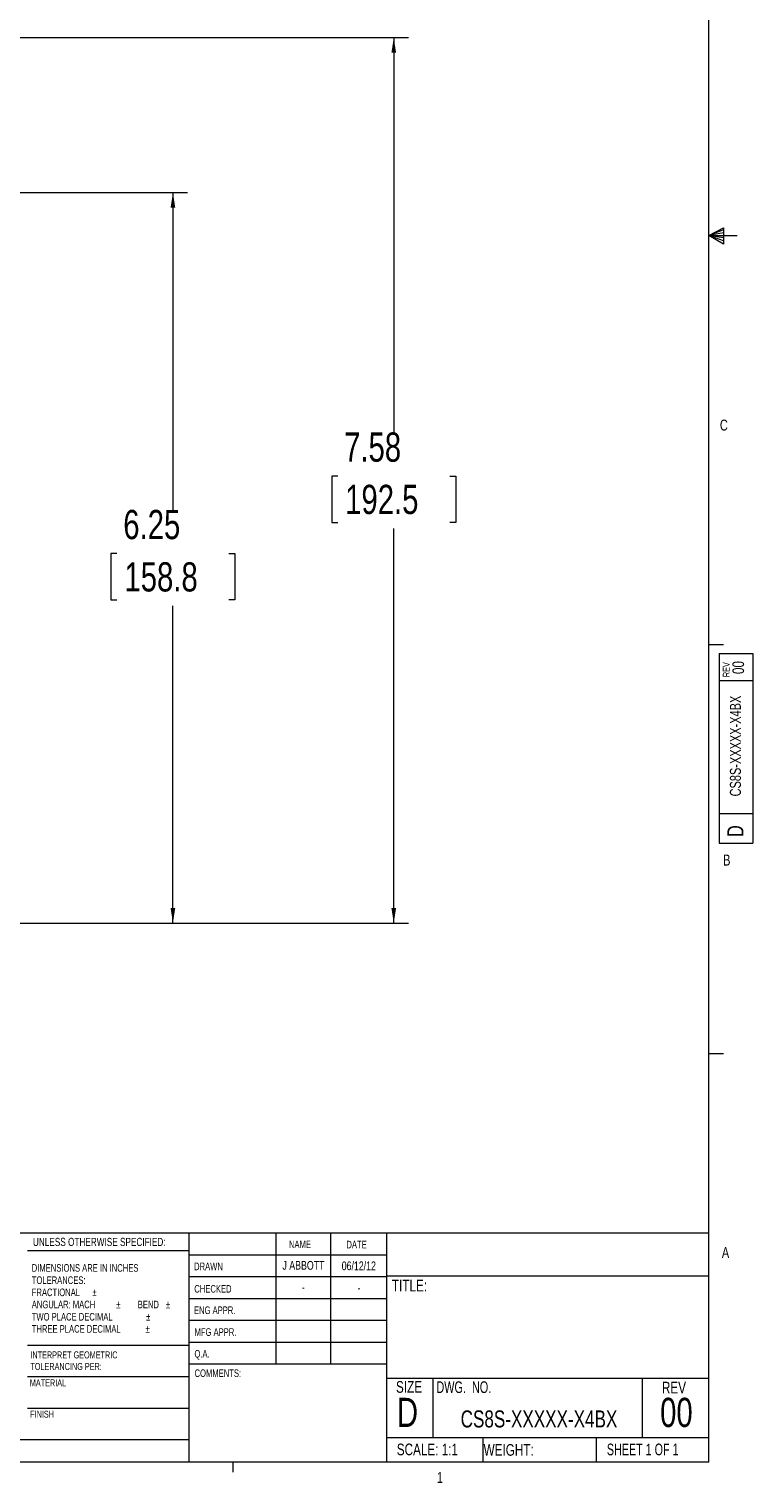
# Model space of a CAD drawing. Header units: inches. Extents: x 0.3 to 33.9, y 0.2 to 21.6.
# Tile 15 of 23: x 27.7 to 33.9, y 0.2 to 12.7. Entities that reach past the tile are written whole.
import ezdxf

# ---------------------------------------------------------------- set-up
doc = ezdxf.new("R2010")
doc.units = ezdxf.units.IN
doc.header["$MEASUREMENT"] = 0
doc.layers.add('SLD-0', color=7, linetype='Continuous', lineweight=15)
doc.styles.add('SLDTEXTSTYLE0', font='TXT', dxfattribs={"width": 0.75})
doc.styles.add('SLDTEXTSTYLE1', font='TXT', dxfattribs={"width": 0.6875})
doc.styles.add('SLDTEXTSTYLE2', font='TXT', dxfattribs={"width": 0.694444})
doc.dimstyles.new('SLDDIMSTYLE0', dxfattribs={"dimtxt": 0.25, "dimasz": 0.13, "dimexe": 0, "dimexo": 0.0625, "dimgap": 0.0625, "dimtad": 0, "dimtih": 1, "dimtoh": 1, "dimrnd": 1e-09, "dimzin": 12, "dimdsep": 46, "dimtxsty": 'SLDTEXTSTYLE0', "dimsah": 1, "dimcen": 0.09, "dimadec": 0, "dimazin": 3, "dimtfac": 1, "dimtofl": 0, "dimtmove": 0, "dimatfit": 3, "dimfxl": 1, "dimfrac": 2, "dimtolj": 1, "dimtzin": 12, "dimarcsym": 0})

# ---------------------------------------------------------------- blocks, each defined once
blk = doc.blocks.new('SW_NOTE_0')
at = {"color": 0, "linetype": 'Continuous', "lineweight": 0, "char_height": 0.06, "attachment_point": 1, "style": 'SLDTEXTSTYLE0'}
for s, insert in [('INTERPRET GEOMETRIC', (0, 0.077)), ('TOLERANCING PER:', (0, -0.022))]:
    blk.add_mtext(s, dxfattribs=dict(at, insert=insert))
blk = doc.blocks.new('SW_NOTE_1')
at = {"color": 0, "linetype": 'Continuous', "lineweight": 0, "char_height": 0.065, "attachment_point": 1, "style": 'SLDTEXTSTYLE0'}
for s, insert in [('DIMENSIONS ARE IN INCHES', (0, 0.084)), ('TOLERANCES:', (0, -0.021)), ('FRACTIONAL', (0, -0.125)), ('%%p', (0.518, -0.125)), ('ANGULAR: MACH', (0, -0.229)), ('%%p', (0.723, -0.229)), ('BEND', (0.907, -0.229)), ('%%p', (1.148, -0.229)), ('TWO PLACE DECIMAL', (0, -0.334)), ('%%p', (0.979, -0.334)), ('THREE PLACE DECIMAL', (0, -0.438)), ('%%p', (0.974, -0.438))]:
    blk.add_mtext(s, dxfattribs=dict(at, insert=insert))
blk = doc.blocks.new('_D_10')
at = {"layer": 'SLD-0'}
for p, q in [((27.236, 11.279), (29.061, 11.279)), ((28.936, 11.279), (28.936, 8.563)), ((28.457, 8.189), (28.406, 8.189)), ((28.406, 8.189), (28.406, 7.792)), ((29.415, 8.189), (29.466, 8.189)), ((29.466, 8.189), (29.466, 7.792)), ((28.406, 7.792), (28.457, 7.792)), ((28.936, 5.025), (28.936, 7.741)), ((29.466, 7.792), (29.415, 7.792)), ((26.866, 5.025), (29.061, 5.025))]:
    blk.add_line(p, q, dxfattribs=at)
for points in [[(28.936, 11.279), (28.916, 11.149), (28.956, 11.149)], [(28.936, 5.025), (28.956, 5.155), (28.916, 5.155)]]:
    blk.add_solid(points, dxfattribs=at)
at = {"layer": 'SLD-0', "char_height": 0.25, "attachment_point": 1, "style": 'SLDTEXTSTYLE0'}
for s, insert in [('6.25', (28.511, 8.562, -2.447)), ('158.8', (28.521, 8.114, -2.447))]:
    blk.add_mtext(s, dxfattribs=dict(at, insert=insert))
blk = doc.blocks.new('_D_11')
at = {"layer": 'SLD-0'}
for p, q in [((23.369, 12.605), (30.951, 12.605)), ((30.826, 12.605), (30.826, 9.226)), ((30.347, 8.852), (30.296, 8.852)), ((30.296, 8.852), (30.296, 8.455)), ((31.305, 8.852), (31.356, 8.852)), ((31.356, 8.852), (31.356, 8.455)), ((30.296, 8.455), (30.347, 8.455)), ((30.826, 5.025), (30.826, 8.404)), ((31.356, 8.455), (31.305, 8.455)), ((26.866, 5.025), (30.951, 5.025))]:
    blk.add_line(p, q, dxfattribs=at)
for points in [[(30.826, 12.605), (30.806, 12.475), (30.846, 12.475)], [(30.826, 5.025), (30.846, 5.155), (30.806, 5.155)]]:
    blk.add_solid(points, dxfattribs=at)
at = {"layer": 'SLD-0', "char_height": 0.25, "attachment_point": 1, "style": 'SLDTEXTSTYLE0'}
for s, insert in [('7.58', (30.401, 9.225, -2.447)), ('192.5', (30.41, 8.777, -2.447))]:
    blk.add_mtext(s, dxfattribs=dict(at, insert=insert))

msp = doc.modelspace()

# ---------------------------------------------------------------- linework, layer by layer
at = {"color": 7, "linetype": 'Continuous', "lineweight": 0}
for p, q in [((33.523, 0.411), (33.523, 21.411)), ((33.523, 10.911), (33.647, 10.976)), ((33.647, 10.958), (33.523, 10.911)), ((33.647, 10.976), (33.647, 10.837)), ((33.647, 10.934), (33.523, 10.911)), ((33.647, 10.891), (33.523, 10.911)), ((33.647, 10.865), (33.523, 10.911)), ((33.647, 10.837), (33.523, 10.911)), ((33.523, 10.911), (33.766, 10.911)), ((33.523, 7.411), (33.648, 7.411)), ((33.61, 7.332), (33.9, 7.332)), ((33.61, 7.332), (33.61, 5.709)), ((33.9, 7.332), (33.9, 5.709)), ((33.9, 7.099), (33.61, 7.099)), ((33.61, 5.965), (33.9, 5.965)), ((33.61, 5.709), (33.9, 5.709)), ((33.523, 3.911), (33.648, 3.911)), ((25.714, 2.375), (33.523, 2.375)), ((29.073, 2.375), (29.073, 0.411)), ((29.817, 2.375), (29.817, 1.25)), ((30.285, 2.375), (30.285, 1.25)), ((30.764, 2.375), (30.764, 0.411)), ((29.073, 2.221), (27.691, 2.221)), ((29.073, 2.187), (30.764, 2.187)), ((29.073, 2), (30.764, 2)), ((30.764, 2.008), (33.523, 2.008)), ((29.073, 1.812), (30.764, 1.812)), ((30.764, 1.625), (29.073, 1.625)), ((27.691, 1.414), (29.073, 1.414)), ((30.764, 1.437), (29.073, 1.437)), ((30.764, 1.25), (29.073, 1.25)), ((27.691, 1.144), (29.073, 1.144)), ((30.764, 1.13), (33.523, 1.13)), ((31.16, 1.13), (31.16, 0.623)), ((32.951, 1.13), (32.951, 0.623)), ((27.691, 0.874), (29.073, 0.874)), ((30.764, 0.623), (33.523, 0.623)), ((31.587, 0.623), (31.587, 0.411)), ((32.559, 0.623), (32.559, 0.411)), ((25.714, 0.607), (29.073, 0.607)), ((33.523, 0.411), (0.523, 0.411)), ((29.448, 0.411), (29.448, 0.326))]:
    msp.add_line(p, q, dxfattribs=at)

# ---------------------------------------------------------------- block references
for name, p in [('SW_NOTE_1', (27.728, 2.023)), ('SW_NOTE_0', (27.716, 1.283))]:
    msp.add_blockref(name, p, dxfattribs=at)

# ---------------------------------------------------------------- texts
for s, insert, char_height, attachment_point, style in [('C', (33.617, 9.335), 0.0938, 1, 'SLDTEXTSTYLE0'), ('B', (33.645, 5.612), 0.0938, 1, 'SLDTEXTSTYLE0'), ('UNLESS OTHERWISE SPECIFIED:', (27.738, 2.332), 0.07, 1, 'SLDTEXTSTYLE0'), ('NAME', (29.929, 2.309), 0.065, 1, 'SLDTEXTSTYLE0'), ('DATE', (30.421, 2.307), 0.065, 1, 'SLDTEXTSTYLE0'), ('A', (33.634, 2.253), 0.0938, 1, 'SLDTEXTSTYLE0'), ('DRAWN', (29.117, 2.12), 0.065, 1, 'SLDTEXTSTYLE0'), ('J ABBOTT', (30.053, 2.134), 0.075, 2, 'SLDTEXTSTYLE0'), ('06/12/12', (30.527, 2.13), 0.075, 2, 'SLDTEXTSTYLE0'), ('CHECKED', (29.119, 1.928), 0.065, 1, 'SLDTEXTSTYLE0'), ('-', (30.052, 1.946), 0.075, 2, 'SLDTEXTSTYLE0'), ('-', (30.528, 1.942), 0.075, 2, 'SLDTEXTSTYLE0'), ('TITLE:', (30.81, 1.973), 0.1, 1, 'SLDTEXTSTYLE0'), ('ENG APPR.', (29.116, 1.745), 0.065, 1, 'SLDTEXTSTYLE0'), ('MFG APPR.', (29.121, 1.558), 0.065, 1, 'SLDTEXTSTYLE0'), ('Q.A.', (29.12, 1.372), 0.065, 1, 'SLDTEXTSTYLE0'), ('MATERIAL', (27.711, 1.121), 0.06, 1, 'SLDTEXTSTYLE0'), ('COMMENTS:', (29.121, 1.206), 0.065, 1, 'SLDTEXTSTYLE0'), ('SIZE', (30.845, 1.106), 0.1, 1, 'SLDTEXTSTYLE0'), ('DWG.  NO.', (31.191, 1.104), 0.1, 1, 'SLDTEXTSTYLE2'), ('REV', (33.121, 1.1), 0.1, 1, 'SLDTEXTSTYLE0'), ('D', (30.853, 0.963), 0.25, 1, 'SLDTEXTSTYLE0'), ('00', (33.245, 0.963), 0.25, 2, 'SLDTEXTSTYLE0'), ('FINISH', (27.714, 0.853), 0.06, 1, 'SLDTEXTSTYLE0'), ('CS8S-XXXXX-X4BX', (32.069, 0.855), 0.14583, 2, 'SLDTEXTSTYLE0'), ('SCALE: 1:1', (30.852, 0.571), 0.1, 1, 'SLDTEXTSTYLE0'), ('WEIGHT:', (31.595, 0.567), 0.1, 1, 'SLDTEXTSTYLE0'), ('SHEET 1 OF 1', (32.65, 0.571), 0.1, 1, 'SLDTEXTSTYLE1'), ('1', (31.195, 0.328), 0.0938, 1, 'SLDTEXTSTYLE0')]:
    msp.add_mtext(s, dxfattribs=dict(at, insert=insert, char_height=char_height, attachment_point=attachment_point, style=style))
at = {"color": 7, "linetype": 'Continuous', "lineweight": 0, "rotation": 90, "style": 'SLDTEXTSTYLE0'}
for s, insert, char_height, attachment_point in [('REV', (33.642, 7.131), 0.06, 1), ('00', (33.724, 7.213), 0.1, 2), ('CS8S-XXXXX-X4BX', (33.703, 6.541), 0.09375, 2), ('D', (33.681, 5.763), 0.138, 1)]:
    msp.add_mtext(s, dxfattribs=dict(at, insert=insert, char_height=char_height, attachment_point=attachment_point))

# ---------------------------------------------------------------- dimensions: what is measured, and where the dimension line sits
at = {"layer": 'SLD-0'}
for base, p2, picture, middle in [((30.826, 12.605), (23.319, 12.605), '_D_11', (30.826, 8.815)), ((28.936, 11.279), (27.186, 11.279), '_D_10', (28.936, 8.152))]:
    dim = msp.add_linear_dim(base=base, p1=(26.816, 5.025), p2=p2, angle=90, dimstyle='SLDDIMSTYLE0', dxfattribs=at)
    dim.commit()
    dim.dimension.update_dxf_attribs({"geometry": picture, "text_midpoint": middle, "dimtype": 160})

doc.saveas('drawing.dxf')
